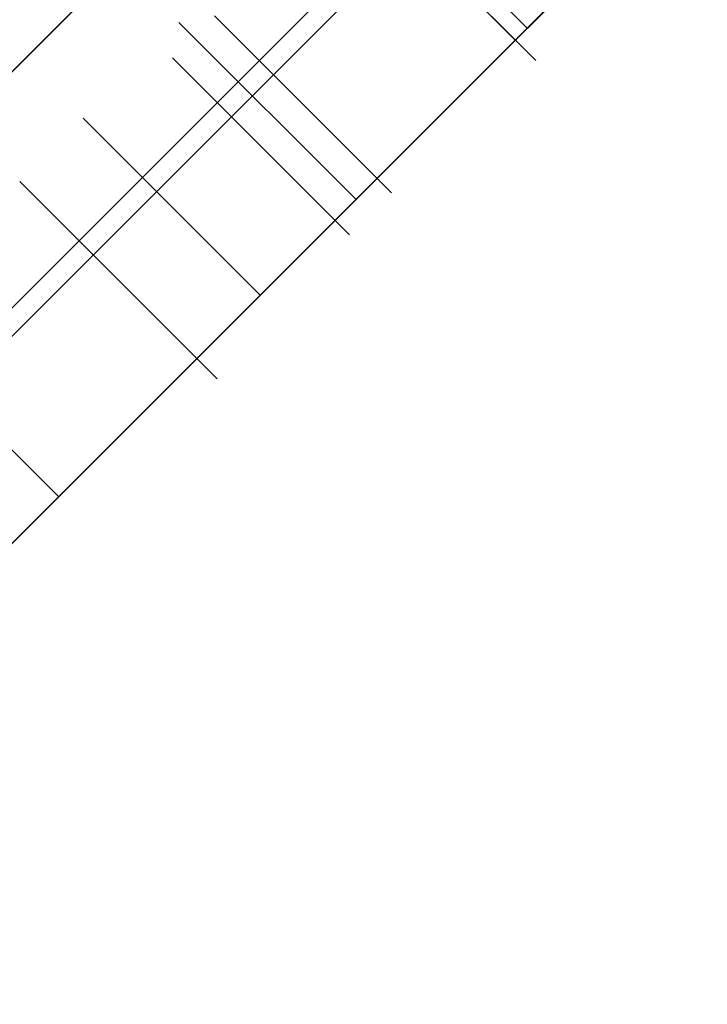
# Model space of a CAD drawing. Header units: millimetres. Extents: x -1030 to 192, y -442 to 180.
# Tile 84 of 256: x -977.37 to -973.25, y 118.36 to 124.27. Entities that reach past the tile are written whole.
import ezdxf

# ---------------------------------------------------------------- set-up
doc = ezdxf.new("R2010")
doc.units = ezdxf.units.MM
doc.header["$MEASUREMENT"] = 0
doc.layers.add('OVIDIO 120x60x72h', color=7, linetype='Continuous')

msp = doc.modelspace()

# ---------------------------------------------------------------- linework, layer by layer
at = {"layer": 'OVIDIO 120x60x72h', "extrusion": (0.202852, -0.108979, 0.973126)}
for points in [[(-327.0833, 1110.8998), (-327.0833, 950.2439)], [(-327.0833, 950.2439), (-327.0833, 1110.8998)], [(-327.3787, 1110.8998), (-327.3787, 950.2439)], [(-327.6742, 950.2439), (-327.6742, 1110.8998)], [(-327.6742, 1110.8998), (-327.6742, 950.2439)]]:
    msp.add_lwpolyline(points, dxfattribs=at)
at = {"layer": 'OVIDIO 120x60x72h', "extrusion": (0.235702, -0.235702, 0.942809)}
for points in [[(-599.2252, 1033.5552), (-599.2252, 924.4774)], [(-600.1739, 924.4774), (-600.1739, 1033.5552)], [(-603.02, 924.4774), (-603.02, 1033.5552)], [(-602.0713, 1033.5552), (-602.0713, 924.4774)], [(-581.4172, 999.7376), (-581.4172, 894.3296)]]:
    msp.add_lwpolyline(points, dxfattribs=at)
at = {"layer": 'OVIDIO 120x60x72h', "extrusion": (0.108979, -0.202852, 0.973126)}
for points in [[(-824.1299, 613.0002), (-824.1299, 773.6561)], [(-824.1299, 773.6561), (-824.1299, 613.0002)], [(-823.8344, 773.6561), (-823.8344, 613.0002)], [(-823.539, 773.6561), (-823.539, 613.0002)], [(-823.539, 613.0002), (-823.539, 773.6561)]]:
    msp.add_lwpolyline(points, dxfattribs=at)
at = {"layer": 'OVIDIO 120x60x72h', "extrusion": (0.881274, 0.265352, 0.39108)}
msp.add_lwpolyline([(389.9839, 984.3626), (434.2968, 1041.9176)], dxfattribs=at)
at = {"layer": 'OVIDIO 120x60x72h', "extrusion": (0.046296, -0.021464, 0.998697)}
for points in [[(-278.0874, 893.8578), (-278.0874, 994.3691)], [(-279.5736, 892.8896), (-279.5736, 994.1941)]]:
    msp.add_lwpolyline(points, dxfattribs=at)
at = {"layer": 'OVIDIO 120x60x72h', "extrusion": (0.021464, -0.046296, 0.998697)}
msp.add_lwpolyline([(-850.7434, 480.7108), (-850.7434, 581.2238)], dxfattribs=at)
at = {"layer": 'OVIDIO 120x60x72h'}
for points in [[(-970.018, 131.3574), (-981.4731, 119.9022)], [(-980.766, 120.6093), (-970.7251, 130.6503)], [(-970.7251, 130.6503), (-980.766, 120.6093)], [(-968.6037, 129.9432), (-980.0589, 118.488)], [(-970.018, 129.9432), (-980.0589, 119.9022)], [(-969.3109, 129.236), (-979.3518, 119.1951)], [(-979.3518, 119.1951), (-969.3109, 129.236)], [(-979.2267, 122.1486), (-972.2643, 129.111)], [(-972.2643, 129.111), (-979.2267, 122.1486)], [(-977.8125, 120.7344), (-970.8501, 127.6968)], [(-970.8501, 127.6968), (-974.3313, 124.2156), (-977.8125, 120.7344)], [(-977.525, 122.2645), (-972.3803, 127.4093)], [(-975.7455, 125.6298), (-974.3313, 124.2156)], [(-975.4627, 125.2055), (-974.402, 124.1449)], [(-975.4627, 125.2055), (-974.402, 124.1449)], [(-974.402, 124.1449), (-975.4627, 125.2055)], [(-976.4173, 124.2509), (-975.3566, 123.1903)], [(-976.992, 123.6762), (-975.9314, 122.6155)], [(-975.9314, 122.6155), (-976.992, 123.6762)], [(-977.3719, 123.2963), (-976.3112, 122.2357)], [(-976.3112, 122.2357), (-977.3719, 123.2963)], [(-977.3719, 123.2963), (-976.3112, 122.2357)], [(-978.2003, 122.4679), (-977.1396, 121.4073)], [(-977.1396, 121.4073), (-978.2003, 122.4679)]]:
    msp.add_lwpolyline(points, dxfattribs=at)
at = {"layer": 'OVIDIO 120x60x72h', "extrusion": (0.707107, 0.707107, 0)}
msp.add_lwpolyline([(776.79, 62.8783), (776.7908, 62.9505), (776.7934, 63.0229), (776.7978, 63.0956), (776.804, 63.1683), (776.812, 63.2412), (776.8218, 63.3141), (776.8334, 63.3869), (776.8468, 63.4596), (776.8621, 63.5321), (776.8791, 63.6043), (776.898, 63.6762), (776.9187, 63.7477), (776.9412, 63.8187), (776.9654, 63.8892), (776.9914, 63.9592), (777.0192, 64.0284), (777.0486, 64.0969), (777.0797, 64.1646), (777.1125, 64.2315), (777.1469, 64.2975), (777.1828, 64.3625), (777.2203, 64.4265), (777.2593, 64.4894), (777.2997, 64.5511), (777.3415, 64.6117), (777.3846, 64.6711), (777.429, 64.7292), (777.4747, 64.7861), (777.5215, 64.8415), (777.5695, 64.8956), (777.6186, 64.9483), (777.6686, 64.9996), (777.7199, 65.0497), (777.7726, 65.0987), (777.8267, 65.1467), (777.8822, 65.1936), (777.939, 65.2392), (777.9971, 65.2837), (778.0565, 65.3268), (778.1171, 65.3686), (778.1789, 65.409), (778.2418, 65.448), (778.3058, 65.4854), (778.3708, 65.5214), (778.4367, 65.5558), (778.5036, 65.5885), (778.5713, 65.6196), (778.6399, 65.6491), (778.7091, 65.6768), (778.779, 65.7028), (778.8495, 65.7271), (778.9206, 65.7496), (778.9921, 65.7703), (779.064, 65.7891), (779.1362, 65.8062), (779.2087, 65.8215), (779.2814, 65.8349), (779.3542, 65.8465), (779.4271, 65.8563), (779.4999, 65.8642), (779.5727, 65.8704), (779.6454, 65.8748), (779.7178, 65.8774), (779.79, 65.8783)], dxfattribs=at)
at = {"layer": 'OVIDIO 120x60x72h', "extrusion": (0.707107, -0.707107, 0)}
for points in [[(-603.3854, 695.8648), (-603.2704, 695.8029), (-603.1566, 695.7368), (-603.044, 695.6663), (-602.9331, 695.5916), (-602.8239, 695.5126), (-602.7168, 695.4295), (-602.6119, 695.3422), (-602.5096, 695.2509), (-602.4099, 695.1557), (-602.3132, 695.0567), (-602.2196, 694.954), (-602.1294, 694.8478), (-602.0856, 694.7935), (-602.0428, 694.7383), (-602.0008, 694.6823), (-601.9598, 694.6256), (-601.9198, 694.5681), (-601.8808, 694.5099), (-601.8428, 694.451), (-601.8058, 694.3914), (-601.7699, 694.3312), (-601.735, 694.2704), (-601.7013, 694.209), (-601.6686, 694.1471), (-601.637, 694.0846), (-601.6066, 694.0217), (-601.5772, 693.9582), (-601.5491, 693.8944), (-601.4962, 693.7655), (-601.4479, 693.6352), (-601.4044, 693.5038), (-601.3656, 693.3716), (-601.3315, 693.2387), (-601.3022, 693.1055), (-601.2775, 692.9722), (-601.2575, 692.8389), (-601.2421, 692.706), (-601.2312, 692.5737), (-601.2247, 692.4422), (-601.2226, 692.3116)], [(-601.2226, 692.3116), (-601.2247, 692.4422), (-601.2312, 692.5737), (-601.2421, 692.706), (-601.2575, 692.8389), (-601.2775, 692.9722), (-601.3022, 693.1055), (-601.3315, 693.2387), (-601.3656, 693.3716), (-601.4044, 693.5038), (-601.4479, 693.6352), (-601.4962, 693.7655), (-601.5491, 693.8944), (-601.5772, 693.9582), (-601.6066, 694.0217), (-601.637, 694.0846), (-601.6686, 694.1471), (-601.7013, 694.209), (-601.735, 694.2704), (-601.7699, 694.3312), (-601.8058, 694.3914), (-601.8428, 694.451), (-601.8808, 694.5099), (-601.9198, 694.5681), (-601.9598, 694.6256), (-602.0008, 694.6823), (-602.0428, 694.7383), (-602.0856, 694.7935), (-602.1294, 694.8478), (-602.2196, 694.954), (-602.3132, 695.0567), (-602.4099, 695.1557), (-602.5096, 695.2509), (-602.6119, 695.3422), (-602.7168, 695.4295), (-602.8239, 695.5126), (-602.9331, 695.5916), (-603.044, 695.6663), (-603.1566, 695.7368), (-603.2704, 695.8029), (-603.3854, 695.8648)], [(-601.2226, 673.3446), (-601.2238, 673.2487), (-601.2272, 673.1525), (-601.233, 673.0559), (-601.2412, 672.9592), (-601.2518, 672.8623), (-601.2648, 672.7654), (-601.2802, 672.6685), (-601.298, 672.5718), (-601.3183, 672.4753), (-601.3409, 672.3792), (-601.366, 672.2834), (-601.3935, 672.1882), (-601.4234, 672.0935), (-601.4556, 671.9996), (-601.4902, 671.9064), (-601.5271, 671.814), (-601.5663, 671.7227), (-601.6078, 671.6323), (-601.6514, 671.5431), (-601.6972, 671.455), (-601.7451, 671.3682), (-601.7951, 671.2828), (-601.8471, 671.1988), (-601.901, 671.1162), (-601.9568, 671.0352), (-602.0144, 670.9559), (-602.0738, 670.8782), (-602.1348, 670.8022), (-602.1974, 670.728), (-602.2616, 670.6556), (-602.3272, 670.5851), (-602.3942, 670.5165)], [(-602.7508, 670.16), (-602.8178, 670.0914), (-602.8834, 670.0208), (-602.9476, 669.9485), (-603.0102, 669.8742), (-603.0713, 669.7983), (-603.1306, 669.7205), (-603.1883, 669.6412), (-603.2441, 669.5602), (-603.298, 669.4776), (-603.35, 669.3936), (-603.4, 669.3081), (-603.4479, 669.2213), (-603.4937, 669.1333), (-603.5374, 669.044), (-603.5788, 668.9536), (-603.618, 668.8622), (-603.6549, 668.7699), (-603.6895, 668.6766), (-603.7218, 668.5827), (-603.7517, 668.488), (-603.7792, 668.3927), (-603.8043, 668.297), (-603.8269, 668.2008), (-603.8472, 668.1043), (-603.865, 668.0075), (-603.8804, 667.9107), (-603.8934, 667.8137), (-603.904, 667.7168), (-603.9121, 667.6201), (-603.918, 667.5235), (-603.9214, 667.4272), (-603.9226, 667.3313)], [(-603.9226, 667.3313), (-603.9214, 667.4272), (-603.918, 667.5235), (-603.9121, 667.6201), (-603.904, 667.7168), (-603.8934, 667.8137), (-603.8804, 667.9107), (-603.865, 668.0075), (-603.8472, 668.1043), (-603.8269, 668.2008), (-603.8043, 668.297), (-603.7792, 668.3927), (-603.7517, 668.488), (-603.7218, 668.5827), (-603.6895, 668.6766), (-603.6549, 668.7699), (-603.618, 668.8622), (-603.5788, 668.9536), (-603.5374, 669.044), (-603.4937, 669.1333), (-603.4479, 669.2213), (-603.4, 669.3081), (-603.35, 669.3936), (-603.298, 669.4776), (-603.2441, 669.5602), (-603.1883, 669.6412), (-603.1306, 669.7205), (-603.0713, 669.7983), (-603.0102, 669.8742), (-602.9476, 669.9485), (-602.8834, 670.0208), (-602.8178, 670.0914), (-602.7508, 670.16)], [(-601.2226, 692.3116), (-601.2247, 692.4422), (-601.2312, 692.5737), (-601.2421, 692.706), (-601.2575, 692.8389), (-601.2775, 692.9722), (-601.3022, 693.1055), (-601.3315, 693.2387), (-601.3656, 693.3716), (-601.4044, 693.5038), (-601.4479, 693.6352), (-601.4962, 693.7655), (-601.5491, 693.8944), (-601.5772, 693.9582), (-601.6066, 694.0217), (-601.637, 694.0846), (-601.6686, 694.1471), (-601.7013, 694.209), (-601.735, 694.2704), (-601.7699, 694.3312), (-601.8058, 694.3914), (-601.8428, 694.451), (-601.8808, 694.5099), (-601.9198, 694.5681), (-601.9598, 694.6256), (-602.0008, 694.6823), (-602.0428, 694.7383), (-602.0856, 694.7935), (-602.1294, 694.8478), (-602.2196, 694.954), (-602.3132, 695.0567), (-602.4099, 695.1557), (-602.5096, 695.2509), (-602.6119, 695.3422), (-602.7168, 695.4295), (-602.8239, 695.5126), (-602.9331, 695.5916), (-603.044, 695.6663), (-603.1566, 695.7368), (-603.2704, 695.8029), (-603.3854, 695.8648)], [(-603.3854, 695.8648), (-603.2704, 695.8029), (-603.1566, 695.7368), (-603.044, 695.6663), (-602.9331, 695.5916), (-602.8239, 695.5126), (-602.7168, 695.4295), (-602.6119, 695.3422), (-602.5096, 695.2509), (-602.4099, 695.1557), (-602.3132, 695.0567), (-602.2196, 694.954), (-602.1294, 694.8478), (-602.0856, 694.7935), (-602.0428, 694.7383), (-602.0008, 694.6823), (-601.9598, 694.6256), (-601.9198, 694.5681), (-601.8808, 694.5099), (-601.8428, 694.451), (-601.8058, 694.3914), (-601.7699, 694.3312), (-601.735, 694.2704), (-601.7013, 694.209), (-601.6686, 694.1471), (-601.637, 694.0846), (-601.6066, 694.0217), (-601.5772, 693.9582), (-601.5491, 693.8944), (-601.4962, 693.7655), (-601.4479, 693.6352), (-601.4044, 693.5038), (-601.3656, 693.3716), (-601.3315, 693.2387), (-601.3022, 693.1055), (-601.2775, 692.9722), (-601.2575, 692.8389), (-601.2421, 692.706), (-601.2312, 692.5737), (-601.2247, 692.4422), (-601.2226, 692.3116)], [(-603.9226, 67.5352), (-603.9237, 67.4393), (-603.9272, 67.343), (-603.933, 67.2465), (-603.9412, 67.1497), (-603.9518, 67.0528), (-603.9648, 66.9559), (-603.9802, 66.859), (-603.998, 66.7623), (-604.0182, 66.6658), (-604.0409, 66.5696), (-604.066, 66.4739), (-604.0934, 66.3786), (-604.1233, 66.2839), (-604.1556, 66.19), (-604.1902, 66.0968), (-604.2271, 66.0044), (-604.2663, 65.913), (-604.3077, 65.8227), (-604.3514, 65.7334), (-604.3972, 65.6453), (-604.4451, 65.5585), (-604.4951, 65.4731), (-604.547, 65.3891), (-604.601, 65.3065), (-604.6568, 65.2255), (-604.7144, 65.1461), (-604.7737, 65.0684), (-604.8348, 64.9925), (-604.8974, 64.9182), (-604.9616, 64.8459), (-605.0272, 64.7753), (-605.0942, 64.7067)], [(-603.9226, 667.3317), (-603.9214, 667.4276), (-603.9179, 667.5239), (-603.9121, 667.6205), (-603.9039, 667.7172), (-603.8933, 667.8141), (-603.8803, 667.911), (-603.8649, 668.0079), (-603.8471, 668.1047), (-603.8269, 668.2012), (-603.8042, 668.2973), (-603.7791, 668.3931), (-603.7516, 668.4884), (-603.7217, 668.583), (-603.6894, 668.677), (-603.6548, 668.7702), (-603.6179, 668.8626), (-603.5787, 668.954), (-603.5372, 669.0443), (-603.4935, 669.1336), (-603.4477, 669.2217), (-603.3998, 669.3085), (-603.3498, 669.3939), (-603.2978, 669.4779), (-603.2439, 669.5605), (-603.188, 669.6415), (-603.1304, 669.7209), (-603.071, 669.7986), (-603.01, 669.8745), (-602.9473, 669.9488), (-602.8832, 670.0211), (-602.8175, 670.0917), (-602.7505, 670.1603)], [(-602.7505, 670.1603), (-602.8175, 670.0917), (-602.8832, 670.0211), (-602.9473, 669.9488), (-603.01, 669.8745), (-603.071, 669.7986), (-603.1304, 669.7209), (-603.188, 669.6415), (-603.2439, 669.5605), (-603.2978, 669.4779), (-603.3498, 669.3939), (-603.3998, 669.3085), (-603.4477, 669.2217), (-603.4935, 669.1336), (-603.5372, 669.0443), (-603.5787, 668.954), (-603.6179, 668.8626), (-603.6548, 668.7702), (-603.6894, 668.677), (-603.7217, 668.583), (-603.7516, 668.4884), (-603.7791, 668.3931), (-603.8042, 668.2973), (-603.8269, 668.2012), (-603.8471, 668.1047), (-603.8649, 668.0079), (-603.8803, 667.911), (-603.8933, 667.8141), (-603.9039, 667.7172), (-603.9121, 667.6205), (-603.9179, 667.5239), (-603.9214, 667.4276), (-603.9226, 667.3317)], [(-605.0942, 64.7067), (-605.0272, 64.7753), (-604.9616, 64.8459), (-604.8974, 64.9182), (-604.8348, 64.9925), (-604.7737, 65.0684), (-604.7144, 65.1461), (-604.6568, 65.2255), (-604.601, 65.3065), (-604.547, 65.3891), (-604.4951, 65.4731), (-604.4451, 65.5585), (-604.3972, 65.6453), (-604.3514, 65.7334), (-604.3077, 65.8227), (-604.2663, 65.913), (-604.2271, 66.0044), (-604.1902, 66.0968), (-604.1556, 66.19), (-604.1233, 66.2839), (-604.0934, 66.3786), (-604.066, 66.4739), (-604.0409, 66.5696), (-604.0182, 66.6658), (-603.998, 66.7623), (-603.9802, 66.859), (-603.9648, 66.9559), (-603.9518, 67.0528), (-603.9412, 67.1497), (-603.933, 67.2465), (-603.9272, 67.343), (-603.9237, 67.4393), (-603.9226, 67.5352)], [(-603.9226, 67.5352), (-603.9237, 67.4393), (-603.9272, 67.343), (-603.933, 67.2465), (-603.9412, 67.1497), (-603.9518, 67.0528), (-603.9648, 66.9559), (-603.9802, 66.859), (-603.998, 66.7623), (-604.0182, 66.6658), (-604.0409, 66.5696), (-604.066, 66.4739), (-604.0934, 66.3786), (-604.1233, 66.2839), (-604.1556, 66.19), (-604.1902, 66.0968), (-604.2271, 66.0044), (-604.2663, 65.913), (-604.3077, 65.8227), (-604.3514, 65.7334), (-604.3972, 65.6453), (-604.4451, 65.5585), (-604.4951, 65.4731), (-604.547, 65.3891), (-604.601, 65.3065), (-604.6568, 65.2255), (-604.7144, 65.1461), (-604.7737, 65.0684), (-604.8348, 64.9925), (-604.8974, 64.9182), (-604.9616, 64.8459), (-605.0272, 64.7753), (-605.0942, 64.7067)]]:
    msp.add_lwpolyline(points, dxfattribs=at)
at = {"layer": 'OVIDIO 120x60x72h', "extrusion": (-0.000182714, 0.000182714, 1)}
for points in [[(-975.3396, 125.0825), (-974.279, 124.0218)], [(-974.279, 124.0218), (-975.3396, 125.0825)]]:
    msp.add_lwpolyline(points, dxfattribs=at)
at = {"layer": 'OVIDIO 120x60x72h', "extrusion": (-0.707107, 0.707107, 0)}
for points in [[(601.2226, 692.3116), (601.2247, 692.4422), (601.2312, 692.5737), (601.2421, 692.706), (601.2575, 692.8389), (601.2775, 692.9722), (601.3022, 693.1055), (601.3315, 693.2387), (601.3656, 693.3716), (601.4044, 693.5038), (601.4479, 693.6352), (601.4962, 693.7655), (601.5491, 693.8944), (601.5772, 693.9582), (601.6066, 694.0217), (601.637, 694.0846), (601.6686, 694.1471), (601.7013, 694.209), (601.735, 694.2704), (601.7699, 694.3312), (601.8058, 694.3914), (601.8428, 694.451), (601.8808, 694.5099), (601.9198, 694.5681), (601.9598, 694.6256), (602.0008, 694.6823), (602.0428, 694.7383), (602.0856, 694.7935), (602.1294, 694.8478), (602.2196, 694.954), (602.3132, 695.0567), (602.4099, 695.1557), (602.5096, 695.2509), (602.6119, 695.3422), (602.7168, 695.4295), (602.8239, 695.5126), (602.9331, 695.5916), (603.044, 695.6663), (603.1566, 695.7368), (603.2704, 695.8029), (603.3854, 695.8648)], [(602.3944, 670.5163), (602.3274, 670.5849), (602.2618, 670.6554), (602.1976, 670.7278), (602.135, 670.802), (602.0739, 670.878), (602.0145, 670.9557), (601.9569, 671.0351), (601.9011, 671.1161), (601.8472, 671.1987), (601.7952, 671.2827), (601.7452, 671.3682), (601.6973, 671.455), (601.6515, 671.543), (601.6078, 671.6323), (601.5664, 671.7227), (601.5272, 671.8141), (601.4902, 671.9064), (601.4556, 671.9996), (601.4234, 672.0936), (601.3935, 672.1883), (601.366, 672.2835), (601.3409, 672.3793), (601.3183, 672.4755), (601.298, 672.572), (601.2802, 672.6687), (601.2648, 672.7656), (601.2518, 672.8625), (601.2412, 672.9594), (601.233, 673.0562), (601.2272, 673.1528), (601.2237, 673.249), (601.2226, 673.3449)], [(601.2226, 673.3449), (601.2237, 673.249), (601.2272, 673.1528), (601.233, 673.0562), (601.2412, 672.9594), (601.2518, 672.8625), (601.2648, 672.7656), (601.2802, 672.6687), (601.298, 672.572), (601.3183, 672.4755), (601.3409, 672.3793), (601.366, 672.2835), (601.3935, 672.1883), (601.4234, 672.0936), (601.4556, 671.9996), (601.4902, 671.9064), (601.5272, 671.8141), (601.5664, 671.7227), (601.6078, 671.6323), (601.6515, 671.543), (601.6973, 671.455), (601.7452, 671.3682), (601.7952, 671.2827), (601.8472, 671.1987), (601.9011, 671.1161), (601.9569, 671.0351), (602.0145, 670.9557), (602.0739, 670.878), (602.135, 670.802), (602.1976, 670.7278), (602.2618, 670.6554), (602.3274, 670.5849), (602.3944, 670.5163)], [(602.7505, 670.1603), (602.8175, 670.0917), (602.8832, 670.0212), (602.9473, 669.9488), (603.01, 669.8746), (603.071, 669.7986), (603.1304, 669.7209), (603.188, 669.6415), (603.2438, 669.5606), (603.2978, 669.478), (603.3498, 669.394), (603.3997, 669.3086), (603.4477, 669.2218), (603.4935, 669.1337), (603.5372, 669.0445), (603.5786, 668.9541), (603.6178, 668.8627), (603.6548, 668.7704), (603.6894, 668.6772), (603.7216, 668.5832), (603.7515, 668.4886), (603.779, 668.3933), (603.8041, 668.2976), (603.8268, 668.2014), (603.8471, 668.1049), (603.8649, 668.0082), (603.8803, 667.9113), (603.8933, 667.8144), (603.9039, 667.7175), (603.9121, 667.6207), (603.9179, 667.5242), (603.9214, 667.4279), (603.9226, 667.332)], [(603.9226, 67.5352), (603.9237, 67.4393), (603.9272, 67.343), (603.933, 67.2465), (603.9412, 67.1497), (603.9518, 67.0528), (603.9648, 66.9559), (603.9802, 66.859), (603.998, 66.7623), (604.0182, 66.6658), (604.0409, 66.5696), (604.066, 66.4739), (604.0934, 66.3786), (604.1233, 66.2839), (604.1556, 66.19), (604.1902, 66.0968), (604.2271, 66.0044), (604.2663, 65.913), (604.3077, 65.8227), (604.3514, 65.7334), (604.3972, 65.6453), (604.4451, 65.5585), (604.4951, 65.4731), (604.547, 65.3891), (604.601, 65.3065), (604.6568, 65.2255), (604.7144, 65.1461), (604.7737, 65.0684), (604.8348, 64.9925), (604.8974, 64.9182), (604.9616, 64.8459), (605.0272, 64.7753), (605.0942, 64.7067)]]:
    msp.add_lwpolyline(points, dxfattribs=at)
at = {"layer": 'OVIDIO 120x60x72h', "extrusion": (0.865975, -0.288793, -0.408272)}
for points in [[(-190.8711, 217.9024), (-191.1897, 217.5124)], [(-191.1897, 217.5124), (-190.8711, 217.9024)], [(-191.8601, 218.0605), (-191.5415, 218.4505)], [(-191.5415, 218.4505), (-191.8601, 218.0605)]]:
    msp.add_lwpolyline(points, dxfattribs=at)
at = {"layer": 'OVIDIO 120x60x72h', "extrusion": (-0.000129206, 0.000129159, 1)}
for points in [[(-975.144, 123.2297), (-976.2048, 124.2901)], [(-976.2048, 124.2901), (-975.144, 123.2297)], [(-975.3958, 122.9779), (-976.4567, 124.0384)], [(-976.4567, 124.0384), (-975.3958, 122.9779)]]:
    msp.add_lwpolyline(points, dxfattribs=at)
at = {"layer": 'OVIDIO 120x60x72h', "extrusion": (1, 0, 0)}
for points in [[(124.2156, 35.5783), (124.2156, 62.8783)], [(124.1449, 673.3449), (124.1449, 692.3116)], [(124.1449, 692.3116), (124.1449, 673.3449)], [(122.766, 67.5352), (122.766, 667.3315)]]:
    msp.add_lwpolyline(points, dxfattribs=at)
at = {"layer": 'OVIDIO 120x60x72h', "extrusion": (-0.288793, 0.865975, -0.408272)}
msp.add_lwpolyline([(886.7835, 785.694), (886.465, 786.0839)], dxfattribs=at)
at = {"layer": 'OVIDIO 120x60x72h', "extrusion": (0.324768, 0.324768, 0.888285)}
for points in [[(778.29, 862.6699), (778.29, 855.5835)], [(778.29, 855.5835), (778.29, 862.6699)], [(777.54, 855.5835), (777.54, 862.6699)], [(776.79, 855.5835), (776.79, 862.6699)], [(776.79, 862.6699), (776.79, 855.5835)]]:
    msp.add_lwpolyline(points, dxfattribs=at)
at = {"layer": 'OVIDIO 120x60x72h', "extrusion": (0, 1, 0)}
for points in [[(977.3719, 667.3313), (977.3719, 67.5352)], [(977.3719, 67.5352), (977.3719, 667.3313)], [(976.3112, 67.5352), (976.3112, 667.3317)], [(976.3112, 667.3317), (976.3112, 67.5352)]]:
    msp.add_lwpolyline(points, dxfattribs=at)
at = {"layer": 'OVIDIO 120x60x72h', "extrusion": (-0.000182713, 0.000182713, 1)}
for points in [[(-977.2499, 123.1744), (-976.1893, 122.1137)], [(-976.1893, 122.1137), (-977.2499, 123.1744)]]:
    msp.add_lwpolyline(points, dxfattribs=at)
at = {"layer": 'OVIDIO 120x60x72h', "extrusion": (0.015219, 0.015219, 0.999768)}
msp.add_lwpolyline([(-991.1627, 107.4866), (-981.7851, 116.862)], dxfattribs=at)
at = {"layer": 'OVIDIO 120x60x72h', "extrusion": (-0.000231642, 0.999884, -0.015217)}
msp.add_lwpolyline([(983.7402, 37.3243), (976.2829, 527.1562)], dxfattribs=at)
at = {"layer": 'OVIDIO 120x60x72h', "extrusion": (0.866025, -0.288675, -0.408248)}
for points in [[(-196.4663, -338.2883), (-193.8216, -335.0493)], [(-193.8216, -335.0493), (-196.4663, -338.2883)]]:
    msp.add_lwpolyline(points, dxfattribs=at)

doc.saveas('drawing.dxf')
